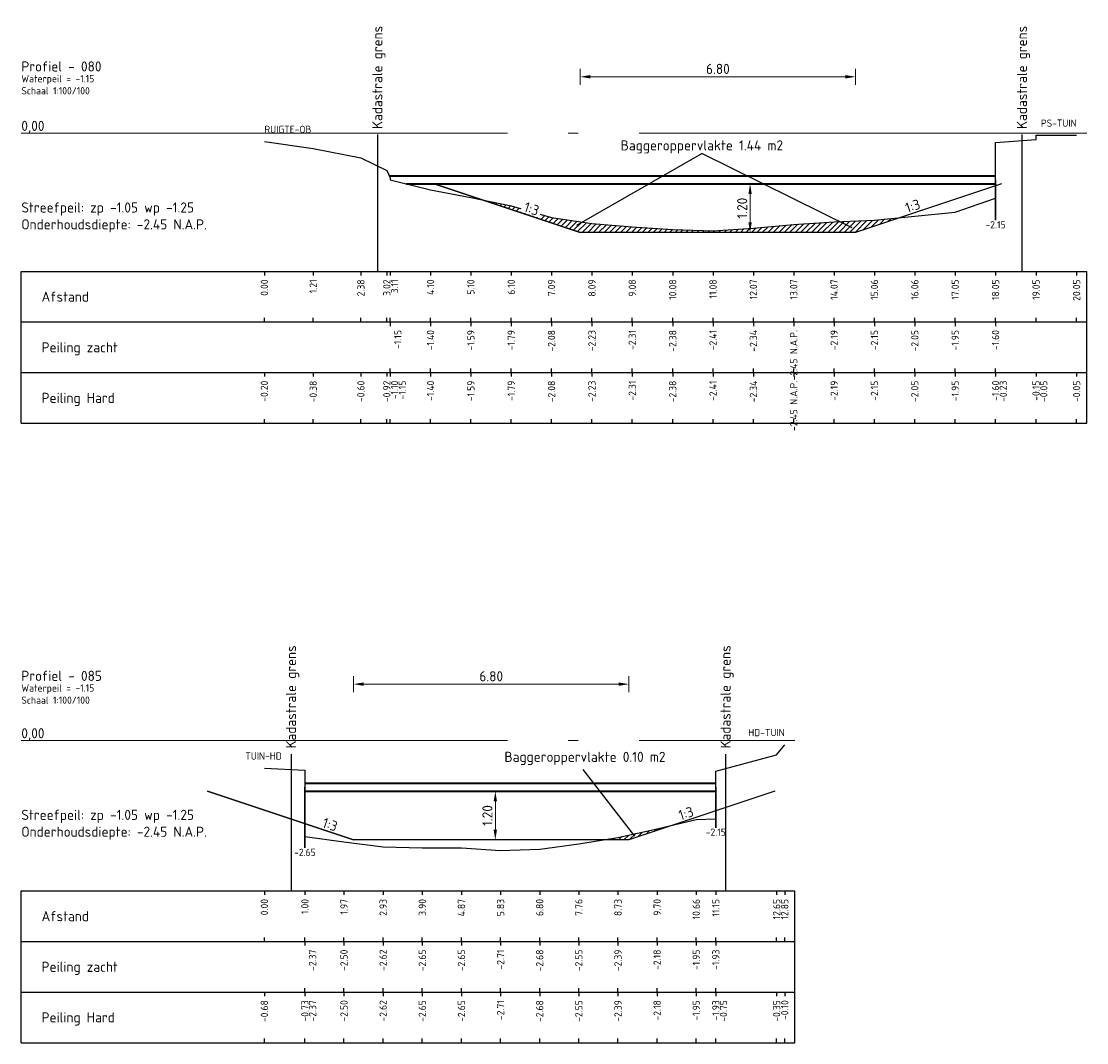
# Model space of a CAD drawing. Header units: metres. Extents: x 163463 to 198797, y 577287 to 592106.
# Tile 49 of 64: x 198349 to 198376, y 581809 to 581834. Entities that reach past the tile are written whole.
import ezdxf
from ezdxf.enums import TextEntityAlignment as Align

# ---------------------------------------------------------------- set-up
doc = ezdxf.new("R2010")
doc.units = ezdxf.units.M
doc.linetypes.add('AL-NAP_LIJN', pattern=[15.25, 12, -1.5, 0.25, -1.5])
for name, color, linetype in [('Afstandsbalk', 7, 'Continuous'), ('baggerarcering', 1, 'Continuous'), ('baggeroppervlak', 7, 'Continuous'), ('HardePeiling', 3, 'Continuous'), ('Kadastralegrens', 7, 'Continuous'), ('Legger', 2, 'Continuous'), ('Oever', 62, 'Continuous'), ('Teksten', 7, 'Continuous'), ('ZachtePeiling', 1, 'Continuous')]:
    doc.layers.add(name, color=color, linetype=linetype)
for name, color, linetype, lineweight in [('beschoeiing', 36, 'Continuous', 30), ('N-WA-WH-GRONDWATERLIJN-G', 150, 'AL-GRONDWATERLIJN', 35), ('X-XX-AL-NAP-G', 7, 'AL-NAP_LIJN', 18)]:
    doc.layers.add(name, color=color, linetype=linetype, lineweight=lineweight)
doc.styles.add('NLCS-ISO', font='NLCS-ISO.ttf')
doc.styles.add('NLCS-ISO-M100-T25', font='NLCS-ISO.ttf', dxfattribs={"height": 0.25})
doc.linetypes.add('AL-GRONDWATERLIJN', pattern='A,6,[32,NLCS.SHX,S=1,R=0,X=0,Y=0],6', length=12)
doc.dimstyles.new('NLCS-M100-T25-PIJL_l3_h1', dxfattribs={"dimscale": 0.1, "dimtxt": 0.25, "dimasz": 2.5, "dimexe": 2, "dimexo": 2, "dimgap": 0.7, "dimtad": 1, "dimzin": 0, "dimdsep": 46, "dimtxsty": 'NLCS-ISO-M100-T25', "dimcen": 2.5, "dimdle": 2, "dimclrd": 256, "dimclre": 256, "dimclrt": 256, "dimadec": 1, "dimazin": 0, "dimtfac": 1, "dimtofl": 0, "dimtmove": 1, "dimatfit": 0, "dimfxl": 2, "dimfxlon": 1, "dimtfill": 1, "dimtfillclr": 256, "dimtolj": 1, "dimtzin": 0, "dimlwd": 18, "dimlwe": 18, "dimarcsym": 0})
pattern_1 = [(45, (198102.50411, 581471.00325), (-0.06735192, 0.06735192), [])]

# ---------------------------------------------------------------- blocks, each defined once
blk = doc.blocks.new('*D470')
at = {"lineweight": 18, "transparency": 16777216}
for p, q in [((198367.48, 581829.753), (198367.28, 581829.753)), ((198367.48, 581829.503), (198367.48, 581828.803)), ((198367.48, 581828.553), (198367.28, 581828.553))]:
    blk.add_line(p, q, dxfattribs=at)
at = {"transparency": 16777216}
for points in [[(198367.439, 581829.503), (198367.522, 581829.503), (198367.48, 581829.753)], [(198367.439, 581828.803), (198367.522, 581828.803), (198367.48, 581828.553)]]:
    blk.add_solid(points, dxfattribs=at)
at = {"layer": 'Defpoints', "color": 0, "transparency": 16777216}
for p in [(198367.48, 581829.753), (198367.48, 581828.553), (198367.48, 581828.553)]:
    blk.add_point(p, dxfattribs=at)
at = {"transparency": 16777216, "insert": (198367.285, 581829.153), "char_height": 0.25, "attachment_point": 5, "rotation": 90, "style": 'NLCS-ISO-M100-T25', "bg_fill": 3, "box_fill_scale": 1.1, "bg_fill_color": 256, "bg_fill_true_color": 13158600, "bg_fill_transparency": 0}
blk.add_mtext('\\A1;1.20', dxfattribs=at)
blk = doc.blocks.new('*D471')
at = {"lineweight": 18, "transparency": 16777216}
for p, q in [((198361.191, 581814.753), (198360.991, 581814.753)), ((198361.191, 581814.503), (198361.191, 581813.803)), ((198361.191, 581813.553), (198360.991, 581813.553))]:
    blk.add_line(p, q, dxfattribs=at)
at = {"transparency": 16777216}
for points in [[(198361.149, 581814.503), (198361.232, 581814.503), (198361.191, 581814.753)], [(198361.149, 581813.803), (198361.232, 581813.803), (198361.191, 581813.553)]]:
    blk.add_solid(points, dxfattribs=at)
at = {"layer": 'Defpoints', "color": 0, "transparency": 16777216}
for p in [(198361.191, 581814.753), (198361.191, 581813.553), (198361.191, 581813.553)]:
    blk.add_point(p, dxfattribs=at)
at = {"transparency": 16777216, "insert": (198360.996, 581814.153), "char_height": 0.25, "attachment_point": 5, "rotation": 90, "style": 'NLCS-ISO-M100-T25', "bg_fill": 3, "box_fill_scale": 1.1, "bg_fill_color": 256, "bg_fill_true_color": 13158600, "bg_fill_transparency": 0}
blk.add_mtext('\\A1;1.20', dxfattribs=at)
blk = doc.blocks.new('*D626')
at = {"lineweight": 18, "transparency": 16777216}
for p, q in [((198363.285, 581832.198), (198363.285, 581832.598)), ((198370.085, 581832.198), (198370.085, 581832.598)), ((198363.535, 581832.398), (198369.835, 581832.398))]:
    blk.add_line(p, q, dxfattribs=at)
at = {"transparency": 16777216}
for points in [[(198363.535, 581832.44), (198363.535, 581832.357), (198363.285, 581832.398)], [(198369.835, 581832.44), (198369.835, 581832.357), (198370.085, 581832.398)]]:
    blk.add_solid(points, dxfattribs=at)
at = {"layer": 'Defpoints', "color": 0, "transparency": 16777216}
for p in [(198370.085, 581832.398), (198363.285, 581828.553), (198370.085, 581828.553)]:
    blk.add_point(p, dxfattribs=at)
at = {"transparency": 16777216, "insert": (198366.685, 581832.593), "char_height": 0.25, "attachment_point": 5, "style": 'NLCS-ISO-M100-T25', "bg_fill": 3, "box_fill_scale": 1.1, "bg_fill_color": 256, "bg_fill_true_color": 13158600, "bg_fill_transparency": 0}
blk.add_mtext('\\A1;6.80', dxfattribs=at)
blk = doc.blocks.new('*D627')
at = {"lineweight": 18, "transparency": 16777216}
for p, q in [((198357.689, 581817.198), (198357.689, 581817.598)), ((198364.489, 581817.198), (198364.489, 581817.598)), ((198357.939, 581817.398), (198364.239, 581817.398))]:
    blk.add_line(p, q, dxfattribs=at)
at = {"transparency": 16777216}
for points in [[(198357.939, 581817.44), (198357.939, 581817.357), (198357.689, 581817.398)], [(198364.239, 581817.44), (198364.239, 581817.357), (198364.489, 581817.398)]]:
    blk.add_solid(points, dxfattribs=at)
at = {"layer": 'Defpoints', "color": 0, "transparency": 16777216}
for p in [(198364.489, 581817.398), (198357.689, 581813.553), (198364.489, 581813.553)]:
    blk.add_point(p, dxfattribs=at)
at = {"transparency": 16777216, "insert": (198361.089, 581817.593), "char_height": 0.25, "attachment_point": 5, "style": 'NLCS-ISO-M100-T25', "bg_fill": 3, "box_fill_scale": 1.1, "bg_fill_color": 256, "bg_fill_true_color": 13158600, "bg_fill_transparency": 0}
blk.add_mtext('\\A1;6.80', dxfattribs=at)

msp = doc.modelspace()

# ---------------------------------------------------------------- hatches: boundary and pattern name
at = {"layer": 'baggerarcering'}
h = msp.add_hatch(dxfattribs=at)
h.set_pattern_fill('ANSI31', color=256, scale=0.03, style=0)
h.set_pattern_definition(pattern_1)
h.paths.add_polyline_path([(198360.882, 581829.354), (198363.285, 581828.553), (198370.085, 581828.553), (198371.172, 581828.916), (198370.55, 581828.853), (198369.555, 581828.813), (198368.558, 581828.753), (198367.562, 581828.663), (198366.565, 581828.593), (198365.569, 581828.623), (198364.572, 581828.693), (198363.576, 581828.773), (198362.579, 581828.923), (198361.584, 581829.213)])
h = msp.add_hatch(dxfattribs=at)
h.set_pattern_fill('ANSI31', color=256, scale=0.03, style=0)
h.set_pattern_definition(pattern_1)
h.paths.add_polyline_path([(198364.489, 581813.553), (198365.583, 581813.918), (198365.185, 581813.823), (198364.219, 581813.613), (198363.856, 581813.553)])

# ---------------------------------------------------------------- linework, layer by layer
at = {"layer": 'Afstandsbalk'}
for p, q in [((198349.489, 581827.593), (198375.79, 581827.593)), ((198349.489, 581823.843), (198349.489, 581827.593)), ((198355.489, 581827.593), (198355.489, 581827.493)), ((198356.695, 581827.593), (198356.695, 581827.493)), ((198357.872, 581827.593), (198357.872, 581827.493)), ((198358.512, 581827.593), (198358.512, 581827.493)), ((198358.594, 581827.593), (198358.594, 581827.493)), ((198359.591, 581827.593), (198359.591, 581827.493)), ((198360.587, 581827.593), (198360.587, 581827.493)), ((198361.584, 581827.593), (198361.584, 581827.493)), ((198362.579, 581827.593), (198362.579, 581827.493)), ((198363.576, 581827.593), (198363.576, 581827.493)), ((198364.572, 581827.593), (198364.572, 581827.493)), ((198365.569, 581827.593), (198365.569, 581827.493)), ((198366.565, 581827.593), (198366.565, 581827.493)), ((198367.562, 581827.593), (198367.562, 581827.493)), ((198368.558, 581827.593), (198368.558, 581827.493)), ((198369.555, 581827.593), (198369.555, 581827.493)), ((198370.55, 581827.593), (198370.55, 581827.493)), ((198371.547, 581827.593), (198371.547, 581827.493)), ((198372.543, 581827.593), (198372.543, 581827.493)), ((198373.54, 581827.593), (198373.54, 581827.493)), ((198374.54, 581827.593), (198374.54, 581827.493)), ((198375.54, 581827.593), (198375.54, 581827.493)), ((198375.79, 581823.843), (198375.79, 581827.593)), ((198355.489, 581826.343), (198355.489, 581826.443)), ((198356.695, 581826.343), (198356.695, 581826.443)), ((198357.872, 581826.343), (198357.872, 581826.443)), ((198358.512, 581826.343), (198358.512, 581826.443)), ((198358.594, 581826.343), (198358.594, 581826.443)), ((198359.591, 581826.343), (198359.591, 581826.443)), ((198360.587, 581826.343), (198360.587, 581826.443)), ((198361.584, 581826.343), (198361.584, 581826.443)), ((198362.579, 581826.343), (198362.579, 581826.443)), ((198363.576, 581826.343), (198363.576, 581826.443)), ((198364.572, 581826.343), (198364.572, 581826.443)), ((198365.569, 581826.343), (198365.569, 581826.443)), ((198366.565, 581826.343), (198366.565, 581826.443)), ((198367.562, 581826.343), (198367.562, 581826.443)), ((198368.558, 581826.343), (198368.558, 581826.443)), ((198369.555, 581826.343), (198369.555, 581826.443)), ((198370.55, 581826.343), (198370.55, 581826.443)), ((198371.547, 581826.343), (198371.547, 581826.443)), ((198372.543, 581826.343), (198372.543, 581826.443)), ((198373.54, 581826.343), (198373.54, 581826.443)), ((198374.54, 581826.343), (198374.54, 581826.443)), ((198375.54, 581826.343), (198375.54, 581826.443)), ((198349.489, 581826.343), (198375.79, 581826.343)), ((198358.594, 581826.343), (198358.594, 581826.243)), ((198359.591, 581826.343), (198359.591, 581826.243)), ((198360.587, 581826.343), (198360.587, 581826.243)), ((198361.584, 581826.343), (198361.584, 581826.243)), ((198362.579, 581826.343), (198362.579, 581826.243)), ((198363.576, 581826.343), (198363.576, 581826.243)), ((198364.572, 581826.343), (198364.572, 581826.243)), ((198365.569, 581826.343), (198365.569, 581826.243)), ((198366.565, 581826.343), (198366.565, 581826.243)), ((198367.562, 581826.343), (198367.562, 581826.243)), ((198368.558, 581826.343), (198368.558, 581826.243)), ((198369.555, 581826.343), (198369.555, 581826.243)), ((198370.55, 581826.343), (198370.55, 581826.243)), ((198371.547, 581826.343), (198371.547, 581826.243)), ((198372.543, 581826.343), (198372.543, 581826.243)), ((198373.54, 581826.343), (198373.54, 581826.243)), ((198358.594, 581825.093), (198358.594, 581825.193)), ((198359.591, 581825.093), (198359.591, 581825.193)), ((198360.587, 581825.093), (198360.587, 581825.193)), ((198361.584, 581825.093), (198361.584, 581825.193)), ((198362.579, 581825.093), (198362.579, 581825.193)), ((198363.576, 581825.093), (198363.576, 581825.193)), ((198364.572, 581825.093), (198364.572, 581825.193)), ((198365.569, 581825.093), (198365.569, 581825.193)), ((198366.565, 581825.093), (198366.565, 581825.193)), ((198367.562, 581825.093), (198367.562, 581825.193)), ((198368.558, 581825.093), (198368.558, 581825.193)), ((198369.555, 581825.093), (198369.555, 581825.193)), ((198370.55, 581825.093), (198370.55, 581825.193)), ((198371.547, 581825.093), (198371.547, 581825.193)), ((198372.543, 581825.093), (198372.543, 581825.193)), ((198373.54, 581825.093), (198373.54, 581825.193)), ((198349.489, 581825.093), (198375.79, 581825.093)), ((198355.489, 581825.093), (198355.489, 581824.993)), ((198356.695, 581825.093), (198356.695, 581824.993)), ((198357.872, 581825.093), (198357.872, 581824.993)), ((198358.512, 581825.093), (198358.512, 581824.993)), ((198358.594, 581825.093), (198358.594, 581824.993)), ((198358.594, 581825.093), (198358.594, 581824.993)), ((198359.591, 581825.093), (198359.591, 581824.993)), ((198360.587, 581825.093), (198360.587, 581824.993)), ((198361.584, 581825.093), (198361.584, 581824.993)), ((198362.579, 581825.093), (198362.579, 581824.993)), ((198363.576, 581825.093), (198363.576, 581824.993)), ((198364.572, 581825.093), (198364.572, 581824.993)), ((198365.569, 581825.093), (198365.569, 581824.993)), ((198366.565, 581825.093), (198366.565, 581824.993)), ((198367.562, 581825.093), (198367.562, 581824.993)), ((198368.558, 581825.093), (198368.558, 581824.993)), ((198369.555, 581825.093), (198369.555, 581824.993)), ((198370.55, 581825.093), (198370.55, 581824.993)), ((198371.547, 581825.093), (198371.547, 581824.993)), ((198372.543, 581825.093), (198372.543, 581824.993)), ((198373.54, 581825.093), (198373.54, 581824.993)), ((198373.54, 581825.093), (198373.54, 581824.993)), ((198374.54, 581825.093), (198374.54, 581824.993)), ((198374.54, 581825.093), (198374.54, 581824.993)), ((198375.54, 581825.093), (198375.54, 581824.993)), ((198349.489, 581823.843), (198375.79, 581823.843)), ((198355.489, 581823.843), (198355.489, 581823.943)), ((198356.695, 581823.843), (198356.695, 581823.943)), ((198357.872, 581823.843), (198357.872, 581823.943)), ((198358.512, 581823.843), (198358.512, 581823.943)), ((198358.594, 581823.843), (198358.594, 581823.943)), ((198358.594, 581823.843), (198358.594, 581823.943)), ((198359.591, 581823.843), (198359.591, 581823.943)), ((198360.587, 581823.843), (198360.587, 581823.943)), ((198361.584, 581823.843), (198361.584, 581823.943)), ((198362.579, 581823.843), (198362.579, 581823.943)), ((198363.576, 581823.843), (198363.576, 581823.943)), ((198364.572, 581823.843), (198364.572, 581823.943)), ((198365.569, 581823.843), (198365.569, 581823.943)), ((198366.565, 581823.843), (198366.565, 581823.943)), ((198367.562, 581823.843), (198367.562, 581823.943)), ((198368.558, 581823.843), (198368.558, 581823.943)), ((198369.555, 581823.843), (198369.555, 581823.943)), ((198370.55, 581823.843), (198370.55, 581823.943)), ((198371.547, 581823.843), (198371.547, 581823.943)), ((198372.543, 581823.843), (198372.543, 581823.943)), ((198373.54, 581823.843), (198373.54, 581823.943)), ((198373.54, 581823.843), (198373.54, 581823.943)), ((198374.54, 581823.843), (198374.54, 581823.943)), ((198374.54, 581823.843), (198374.54, 581823.943)), ((198375.54, 581823.843), (198375.54, 581823.943)), ((198349.489, 581812.293), (198368.584, 581812.293)), ((198349.489, 581808.543), (198349.489, 581812.293)), ((198355.489, 581812.293), (198355.489, 581812.193)), ((198356.489, 581812.293), (198356.489, 581812.193)), ((198357.455, 581812.293), (198357.455, 581812.193)), ((198358.421, 581812.293), (198358.421, 581812.193)), ((198359.388, 581812.293), (198359.388, 581812.193)), ((198360.354, 581812.293), (198360.354, 581812.193)), ((198361.32, 581812.293), (198361.32, 581812.193)), ((198362.286, 581812.293), (198362.286, 581812.193)), ((198363.252, 581812.293), (198363.252, 581812.193)), ((198364.219, 581812.293), (198364.219, 581812.193)), ((198365.185, 581812.293), (198365.185, 581812.193)), ((198366.151, 581812.293), (198366.151, 581812.193)), ((198366.634, 581812.293), (198366.634, 581812.193)), ((198368.134, 581812.293), (198368.134, 581812.193)), ((198368.334, 581812.293), (198368.334, 581812.193)), ((198368.584, 581808.543), (198368.584, 581812.293)), ((198349.489, 581811.043), (198368.584, 581811.043)), ((198355.489, 581811.043), (198355.489, 581811.143)), ((198356.489, 581811.043), (198356.489, 581811.143)), ((198356.489, 581811.043), (198356.489, 581810.943)), ((198357.455, 581811.043), (198357.455, 581811.143)), ((198357.455, 581811.043), (198357.455, 581810.943)), ((198358.421, 581811.043), (198358.421, 581811.143)), ((198358.421, 581811.043), (198358.421, 581810.943)), ((198359.388, 581811.043), (198359.388, 581811.143)), ((198359.388, 581811.043), (198359.388, 581810.943)), ((198360.354, 581811.043), (198360.354, 581811.143)), ((198360.354, 581811.043), (198360.354, 581810.943)), ((198361.32, 581811.043), (198361.32, 581811.143)), ((198361.32, 581811.043), (198361.32, 581810.943)), ((198362.286, 581811.043), (198362.286, 581811.143)), ((198362.286, 581811.043), (198362.286, 581810.943)), ((198363.252, 581811.043), (198363.252, 581811.143)), ((198363.252, 581811.043), (198363.252, 581810.943)), ((198364.219, 581811.043), (198364.219, 581811.143)), ((198364.219, 581811.043), (198364.219, 581810.943)), ((198365.185, 581811.043), (198365.185, 581811.143)), ((198365.185, 581811.043), (198365.185, 581810.943)), ((198366.151, 581811.043), (198366.151, 581811.143)), ((198366.151, 581811.043), (198366.151, 581810.943)), ((198366.634, 581811.043), (198366.634, 581811.143)), ((198366.634, 581811.043), (198366.634, 581810.943)), ((198368.134, 581811.043), (198368.134, 581811.143)), ((198368.334, 581811.043), (198368.334, 581811.143)), ((198356.489, 581809.793), (198356.489, 581809.893)), ((198357.455, 581809.793), (198357.455, 581809.893)), ((198358.421, 581809.793), (198358.421, 581809.893)), ((198359.388, 581809.793), (198359.388, 581809.893)), ((198360.354, 581809.793), (198360.354, 581809.893)), ((198361.32, 581809.793), (198361.32, 581809.893)), ((198362.286, 581809.793), (198362.286, 581809.893)), ((198363.252, 581809.793), (198363.252, 581809.893)), ((198364.219, 581809.793), (198364.219, 581809.893)), ((198365.185, 581809.793), (198365.185, 581809.893)), ((198366.151, 581809.793), (198366.151, 581809.893)), ((198366.634, 581809.793), (198366.634, 581809.893)), ((198349.489, 581809.793), (198368.584, 581809.793)), ((198355.489, 581809.793), (198355.489, 581809.693)), ((198356.489, 581809.793), (198356.489, 581809.693)), ((198356.489, 581809.793), (198356.489, 581809.693)), ((198357.455, 581809.793), (198357.455, 581809.693)), ((198358.421, 581809.793), (198358.421, 581809.693)), ((198359.388, 581809.793), (198359.388, 581809.693)), ((198360.354, 581809.793), (198360.354, 581809.693)), ((198361.32, 581809.793), (198361.32, 581809.693)), ((198362.286, 581809.793), (198362.286, 581809.693)), ((198363.252, 581809.793), (198363.252, 581809.693)), ((198364.219, 581809.793), (198364.219, 581809.693)), ((198365.185, 581809.793), (198365.185, 581809.693)), ((198366.151, 581809.793), (198366.151, 581809.693)), ((198366.634, 581809.793), (198366.634, 581809.693)), ((198366.634, 581809.793), (198366.634, 581809.693)), ((198368.134, 581809.793), (198368.134, 581809.693)), ((198368.334, 581809.793), (198368.334, 581809.693)), ((198349.489, 581808.543), (198368.584, 581808.543)), ((198355.489, 581808.543), (198355.489, 581808.643)), ((198356.489, 581808.543), (198356.489, 581808.643)), ((198356.489, 581808.543), (198356.489, 581808.643)), ((198357.455, 581808.543), (198357.455, 581808.643)), ((198358.421, 581808.543), (198358.421, 581808.643)), ((198359.388, 581808.543), (198359.388, 581808.643)), ((198360.354, 581808.543), (198360.354, 581808.643)), ((198361.32, 581808.543), (198361.32, 581808.643)), ((198362.286, 581808.543), (198362.286, 581808.643)), ((198363.252, 581808.543), (198363.252, 581808.643)), ((198364.219, 581808.543), (198364.219, 581808.643)), ((198365.185, 581808.543), (198365.185, 581808.643)), ((198366.151, 581808.543), (198366.151, 581808.643)), ((198366.634, 581808.543), (198366.634, 581808.643)), ((198366.634, 581808.543), (198366.634, 581808.643)), ((198368.134, 581808.543), (198368.134, 581808.643)), ((198368.334, 581808.543), (198368.334, 581808.643))]:
    msp.add_line(p, q, dxfattribs=at)
at = {"layer": 'baggeroppervlak'}
for p, q in [((198363.202, 581828.73), (198366.29, 581830.504)), ((198369.999, 581828.665), (198366.29, 581830.504)), ((198364.636, 581813.648), (198363.36, 581815.288))]:
    msp.add_line(p, q, dxfattribs=at)
at = {"layer": 'beschoeiing'}
for p, q in [((198373.54, 581829.853), (198373.54, 581828.853)), ((198356.489, 581814.853), (198356.489, 581813.353)), ((198366.634, 581814.853), (198366.634, 581813.853))]:
    msp.add_line(p, q, dxfattribs=at)
at = {"layer": 'HardePeiling'}
for points in [[(198358.594, 581829.853), (198358.594, 581829.853), (198359.591, 581829.603), (198360.587, 581829.413), (198361.584, 581829.213), (198362.579, 581828.923), (198363.576, 581828.773), (198364.572, 581828.693), (198365.569, 581828.623), (198366.565, 581828.593), (198367.562, 581828.663), (198368.558, 581828.753), (198369.555, 581828.813), (198370.55, 581828.853), (198371.547, 581828.953), (198372.543, 581829.053), (198373.54, 581829.403), (198373.54, 581829.853)], [(198356.489, 581814.853), (198356.489, 581813.633), (198357.455, 581813.503), (198358.421, 581813.383), (198359.388, 581813.353), (198360.354, 581813.353), (198361.32, 581813.293), (198362.286, 581813.323), (198363.252, 581813.453), (198364.219, 581813.613), (198365.185, 581813.823), (198366.151, 581814.053), (198366.634, 581814.073), (198366.634, 581814.853)]]:
    msp.add_lwpolyline(points, dxfattribs=at)
at = {"layer": 'Kadastralegrens'}
for p, q in [((198358.279, 581830.972), (198358.279, 581827.593)), ((198374.19, 581830.972), (198374.19, 581827.593)), ((198356.149, 581815.672), (198356.149, 581812.293)), ((198366.874, 581815.672), (198366.874, 581812.293))]:
    msp.add_line(p, q, dxfattribs=at)
at = {"layer": 'Legger'}
msp.add_line((198366.634, 581814.19), (198366.634, 581814.111), dxfattribs=at)
at = {"layer": 'N-WA-WH-GRONDWATERLIJN-G'}
for p, q in [((198358.572, 581829.953), (198373.54, 581829.953)), ((198358.993, 581829.753), (198373.54, 581829.753)), ((198356.489, 581814.953), (198366.634, 581814.953)), ((198356.489, 581814.753), (198366.634, 581814.753))]:
    msp.add_line(p, q, dxfattribs=at)
at = {"layer": 'Oever'}
for points in [[(198373.54, 581829.853), (198373.54, 581830.773), (198374.54, 581830.853), (198374.54, 581830.953), (198375.54, 581830.953)], [(198355.489, 581830.799), (198356.695, 581830.624), (198357.872, 581830.4), (198358.512, 581830.084), (198358.594, 581829.903), (198358.594, 581829.853)], [(198366.634, 581814.853), (198366.634, 581815.253), (198368.134, 581815.653), (198368.334, 581815.903)], [(198355.489, 581815.323), (198356.489, 581815.273), (198356.489, 581814.853)]]:
    msp.add_lwpolyline(points, dxfattribs=at)
at = {"layer": 'X-XX-AL-NAP-G'}
for p, q in [((198349.489, 581831.003), (198375.79, 581831.003)), ((198349.489, 581816.003), (198368.584, 581816.003))]:
    msp.add_line(p, q, dxfattribs=at)
at = {"layer": 'ZachtePeiling'}
for points in [[(198358.594, 581829.853), (198358.594, 581829.853), (198359.591, 581829.603), (198360.587, 581829.413), (198361.584, 581829.213), (198362.579, 581828.923), (198363.576, 581828.773), (198364.572, 581828.693), (198365.569, 581828.623), (198366.565, 581828.593), (198367.562, 581828.663), (198368.558, 581828.753), (198369.555, 581828.813), (198370.55, 581828.853), (198371.547, 581828.953), (198372.543, 581829.053), (198373.54, 581829.403), (198373.54, 581829.853)], [(198356.489, 581814.853), (198356.489, 581813.633), (198357.455, 581813.503), (198358.421, 581813.383), (198359.388, 581813.353), (198360.354, 581813.353), (198361.32, 581813.293), (198362.286, 581813.323), (198363.252, 581813.453), (198364.219, 581813.613), (198365.185, 581813.823), (198366.151, 581814.053), (198366.634, 581814.073), (198366.634, 581814.853)]]:
    msp.add_lwpolyline(points, dxfattribs=at)

# ---------------------------------------------------------------- texts
at = {"layer": 'baggeroppervlak', "style": 'NLCS-ISO'}
for s, p in [('Baggeroppervlakte 1.44 m2', (198366.29, 581830.504)), ('Baggeroppervlakte 0.10 m2', (198363.404, 581815.403))]:
    msp.add_text(s, height=0.25, dxfattribs=at).set_placement(p, align=Align.BOTTOM_CENTER)
at = {"layer": 'Teksten', "style": 'NLCS-ISO'}
for p in [(198358.279, 581831.109), (198374.19, 581831.109), (198356.149, 581815.809), (198366.874, 581815.809)]:
    msp.add_text('Kadastrale grens', height=0.25, rotation=90, dxfattribs=at).set_placement(p, align=Align.MIDDLE_LEFT)
for s, height, p in [('Profiel - 080    ', 0.25, (198349.489, 581832.653)), ('Waterpeil = -1.15', 0.18, (198349.489, 581832.353)), ('Schaal 1:100/100', 0.18, (198349.489, 581832.053)), ('RUIGTE-OB', 0.18, (198355.489, 581831.099)), ('Afstand', 0.25, (198349.989, 581826.968)), ('Peiling zacht', 0.25, (198349.989, 581825.718)), ('Peiling Hard', 0.25, (198349.989, 581824.468)), ('Profiel - 085     ', 0.25, (198349.489, 581817.603)), ('Waterpeil = -1.15', 0.18, (198349.489, 581817.303)), ('Schaal 1:100/100', 0.18, (198349.489, 581817.003)), ('TUIN-HD', 0.18, (198355.018, 581815.623)), ('Afstand', 0.25, (198349.989, 581811.668)), ('Peiling zacht', 0.25, (198349.989, 581810.418)), ('Peiling Hard', 0.25, (198349.989, 581809.168))]:
    msp.add_text(s, height=height, dxfattribs=at).set_placement(p, align=Align.MIDDLE_LEFT)
for s, p in [('PS-TUIN', (198375.54, 581831.253)), ('HD-TUIN', (198368.334, 581816.203))]:
    msp.add_text(s, height=0.18, dxfattribs=at).set_placement(p, align=Align.MIDDLE_RIGHT)
for s, p in [('-2.15', (198373.54, 581828.653)), ('-2.15', (198366.634, 581813.653)), ('-2.65', (198356.489, 581813.153))]:
    msp.add_text(s, height=0.18, dxfattribs=at).set_placement(p, align=Align.CENTER)
for s, p in [('0.00', (198355.489, 581827.393)), ('1.21', (198356.695, 581827.393)), ('2.38', (198357.872, 581827.393)), ('3.02', (198358.512, 581827.393)), ('3.11', (198358.702, 581827.393)), ('4.10', (198359.591, 581827.393)), ('5.10', (198360.587, 581827.393)), ('6.10', (198361.584, 581827.393)), ('7.09', (198362.579, 581827.393)), ('8.09', (198363.576, 581827.393)), ('9.08', (198364.572, 581827.393)), ('10.08', (198365.569, 581827.393)), ('11.08', (198366.565, 581827.393)), ('12.07', (198367.562, 581827.393)), ('13.07', (198368.558, 581827.393)), ('14.07', (198369.555, 581827.393)), ('15.06', (198370.55, 581827.393)), ('16.06', (198371.547, 581827.393)), ('17.05', (198372.543, 581827.393)), ('18.05', (198373.54, 581827.393)), ('19.05', (198374.54, 581827.393)), ('20.05', (198375.54, 581827.393)), ('-1.15', (198358.784, 581826.143)), ('-1.40', (198359.591, 581826.143)), ('-1.59', (198360.587, 581826.143)), ('-1.79', (198361.584, 581826.143)), ('-2.08', (198362.579, 581826.143)), ('-2.23', (198363.576, 581826.143)), ('-2.31', (198364.572, 581826.143)), ('-2.38', (198365.569, 581826.143)), ('-2.41', (198366.565, 581826.143)), ('-2.34', (198367.562, 581826.143)), ('-2.45 N.A.P.', (198368.558, 581826.143)), ('-2.19', (198369.555, 581826.143)), ('-2.15', (198370.55, 581826.143)), ('-2.05', (198371.547, 581826.143)), ('-1.95', (198372.543, 581826.143)), ('-1.60', (198373.54, 581826.143)), ('-0.20', (198355.489, 581824.893)), ('-0.38', (198356.695, 581824.893)), ('-0.60', (198357.872, 581824.893)), ('-0.92', (198358.512, 581824.893)), ('-1.10', (198358.702, 581824.893)), ('-1.15', (198358.892, 581824.893)), ('-1.40', (198359.591, 581824.893)), ('-1.59', (198360.587, 581824.893)), ('-1.79', (198361.584, 581824.893)), ('-2.08', (198362.579, 581824.893)), ('-2.23', (198363.576, 581824.893)), ('-2.31', (198364.572, 581824.893)), ('-2.38', (198365.569, 581824.893)), ('-2.41', (198366.565, 581824.893)), ('-2.34', (198367.562, 581824.893)), ('-2.45 N.A.P.', (198368.558, 581824.893)), ('-2.19', (198369.555, 581824.893)), ('-2.15', (198370.55, 581824.893)), ('-2.05', (198371.547, 581824.893)), ('-1.95', (198372.543, 581824.893)), ('-1.60', (198373.54, 581824.893)), ('-0.23', (198373.73, 581824.893)), ('-0.15', (198374.54, 581824.893)), ('-0.05', (198374.73, 581824.893)), ('-0.05', (198375.54, 581824.893)), ('0.00', (198355.489, 581812.093)), ('1.00', (198356.489, 581812.093)), ('1.97', (198357.455, 581812.093)), ('2.93', (198358.421, 581812.093)), ('3.90', (198359.388, 581812.093)), ('4.87', (198360.354, 581812.093)), ('5.83', (198361.32, 581812.093)), ('6.80', (198362.286, 581812.093)), ('7.76', (198363.252, 581812.093)), ('8.73', (198364.219, 581812.093)), ('9.70', (198365.185, 581812.093)), ('10.66', (198366.151, 581812.093)), ('11.15', (198366.634, 581812.093)), ('12.65', (198368.134, 581812.093)), ('12.85', (198368.334, 581812.093)), ('-2.37', (198356.679, 581810.843)), ('-2.50', (198357.455, 581810.843)), ('-2.62', (198358.421, 581810.843)), ('-2.65', (198359.388, 581810.843)), ('-2.65', (198360.354, 581810.843)), ('-2.71', (198361.32, 581810.843)), ('-2.68', (198362.286, 581810.843)), ('-2.55', (198363.252, 581810.843)), ('-2.39', (198364.219, 581810.843)), ('-2.18', (198365.185, 581810.843)), ('-1.95', (198366.151, 581810.843)), ('-1.93', (198366.634, 581810.843)), ('-0.68', (198355.489, 581809.593)), ('-2.37', (198356.679, 581809.593)), ('-2.50', (198357.455, 581809.593)), ('-2.68', (198362.286, 581809.593)), ('-2.18', (198365.185, 581809.593)), ('-0.10', (198368.334, 581809.593)), ('-0.73', (198356.489, 581809.593)), ('-2.62', (198358.421, 581809.593)), ('-2.65', (198359.388, 581809.593)), ('-2.65', (198360.354, 581809.593)), ('-2.71', (198361.32, 581809.593)), ('-2.55', (198363.252, 581809.593)), ('-2.39', (198364.219, 581809.593)), ('-1.95', (198366.151, 581809.593)), ('-1.93', (198366.634, 581809.593)), ('-0.75', (198366.824, 581809.593)), ('-0.35', (198368.134, 581809.593))]:
    msp.add_text(s, height=0.18, rotation=90, dxfattribs=at).set_placement(p, align=Align.MIDDLE_RIGHT)
at = {"layer": 'Teksten', "char_height": 0.25, "width": 6.125, "attachment_point": 7, "style": 'NLCS-ISO'}
for s, insert in [('0,00 ', (198349.489, 581831.003)), ('Streefpeil: zp -1.05 wp -1.25 Onderhoudsdiepte: -2.45 N.A.P.', (198349.489, 581828.553)), ('0,00 ', (198349.489, 581816.003)), ('Streefpeil: zp -1.05 wp -1.25 Onderhoudsdiepte: -2.45 N.A.P.', (198349.489, 581813.553))]:
    msp.add_mtext(s, dxfattribs=dict(at, insert=insert))

# ---------------------------------------------------------------- next in the draw order: texts
at = {"layer": 'baggeroppervlak', "insert": (198357.071, 581813.812), "char_height": 0.25, "width": 0.43481, "attachment_point": 8, "rotation": 341.5651, "style": 'NLCS-ISO', "bg_fill": 3, "box_fill_scale": 1.1, "bg_fill_color": 256, "bg_fill_transparency": 0}
msp.add_mtext('1:3', dxfattribs=at)

# ---------------------------------------------------------------- next in the draw order: dimensions: what is measured, and where the dimension line sits
for p1, p2, picture, middle in [((198367.48, 581829.753), (198367.48, 581828.553), '*D470', (198367.285, 581829.153)), ((198361.191, 581814.753), (198361.191, 581813.553), '*D471', (198360.996, 581814.153))]:
    dim = msp.add_aligned_dim(p1=p1, p2=p2, distance=0, dimstyle='NLCS-M100-T25-PIJL_l3_h1')
    dim.commit()
    dim.dimension.update_dxf_attribs({"geometry": picture, "text_midpoint": middle})

# ---------------------------------------------------------------- next in the draw order: linework, layer by layer
at = {"layer": 'Legger', "flags": 128}
for points in [[(198373.685, 581829.753), (198370.085, 581828.553), (198363.285, 581828.553), (198359.685, 581829.753), (198363.285, 581828.553)], [(198368.089, 581814.753), (198364.489, 581813.553), (198357.689, 581813.553), (198354.089, 581814.753), (198357.689, 581813.553)]]:
    msp.add_lwpolyline(points, dxfattribs=at)

# ---------------------------------------------------------------- next in the draw order: texts
at = {"layer": 'baggeroppervlak', "char_height": 0.25, "width": 0.43481, "attachment_point": 8, "style": 'NLCS-ISO', "bg_fill": 3, "box_fill_scale": 1.1, "bg_fill_color": 256, "bg_fill_transparency": 0}
for insert, rotation in [((198362.047, 581829.019), 341.5651), ((198371.534, 581829.089), 18.4349), ((198365.938, 581814.089), 18.4349)]:
    msp.add_mtext('1:3', dxfattribs=dict(at, insert=insert, rotation=rotation))

# ---------------------------------------------------------------- next in the draw order: dimensions: what is measured, and where the dimension line sits
for base, p1, p2, picture, middle in [((198370.085, 581832.398), (198363.285, 581828.553), (198370.085, 581828.553), '*D626', (198366.685, 581832.593)), ((198364.489, 581817.398), (198357.689, 581813.553), (198364.489, 581813.553), '*D627', (198361.089, 581817.593))]:
    dim = msp.add_linear_dim(base=base, p1=p1, p2=p2, dimstyle='NLCS-M100-T25-PIJL_l3_h1')
    dim.commit()
    dim.dimension.update_dxf_attribs({"geometry": picture, "text_midpoint": middle})

doc.saveas('drawing.dxf')
